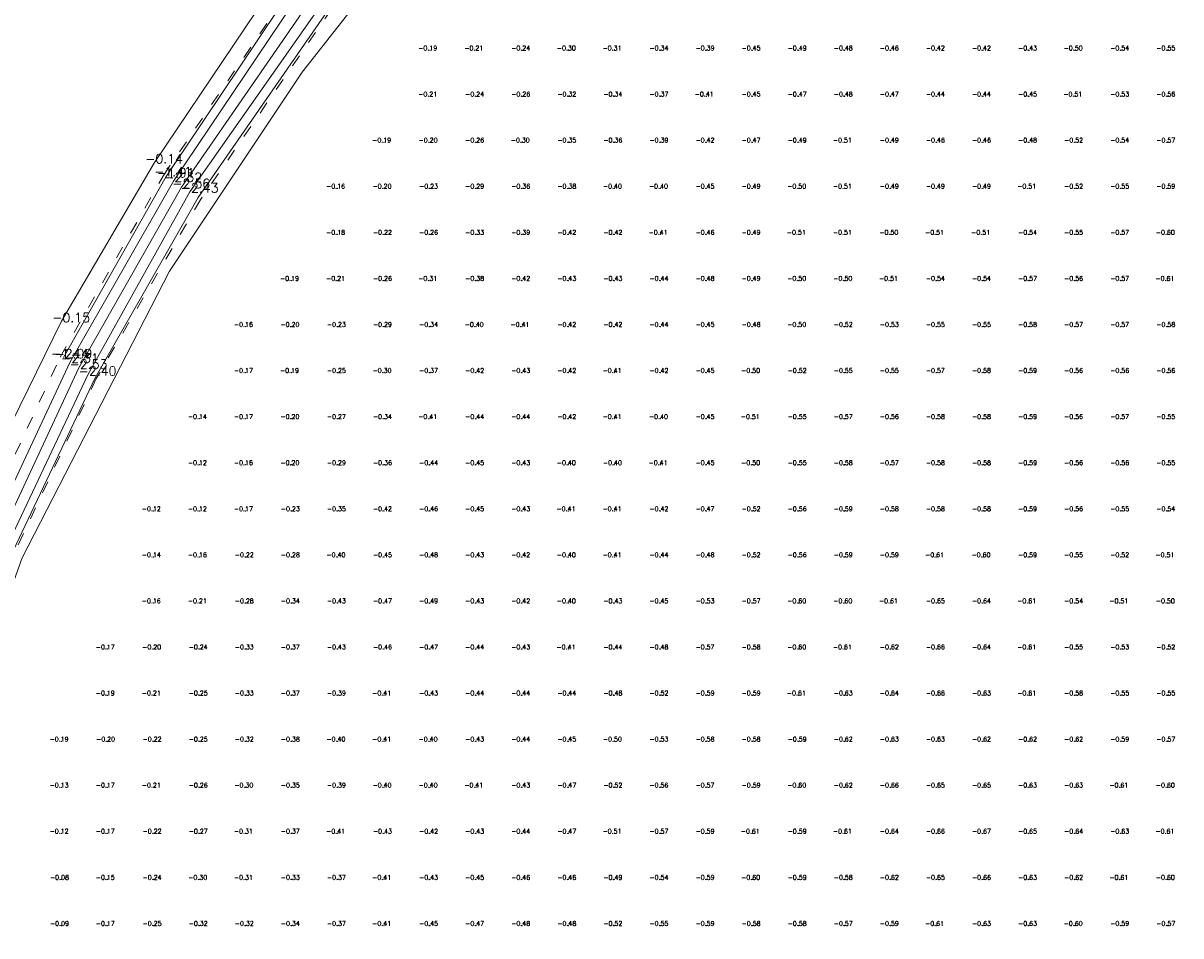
# Model space of a CAD drawing. Header units: metres. Extents: x 102665 to 103901, y 415762 to 419767.
# Tile 75 of 93: x 103315 to 103441, y 419072 to 419171. Entities that reach past the tile are written whole.
import ezdxf
from ezdxf.enums import TextEntityAlignment as Align

# ---------------------------------------------------------------- set-up
doc = ezdxf.new("R2010")
doc.units = ezdxf.units.M
doc.header["$MEASUREMENT"] = 0
doc.linetypes.add('DGN Style 5', pattern=[3.099898, 1.328528, -1.77137])
for name, color, linetype, lineweight in [('DTM-Bodemsloot', 162, 'Continuous', 0), ('DTM-Hoogtecijfer', 7, 'Continuous', 0), ('DTM-Meetpunt', 40, 'Continuous', 0), ('DTM_23-02-2012_luchtfoto drone', 40, 'Continuous', 0), ('DTM_27-12-2009_terrestrisch', 97, 'Continuous', 0), ('DTM_hoogtelijn', 251, 'DGN Style 5', 0), ('DTM_talud', 94, 'Continuous', 0)]:
    doc.layers.add(name, color=color, linetype=linetype, lineweight=lineweight)
doc.styles.get("Standard").update_dxf_attribs({"font": 'txt.shx'})

msp = doc.modelspace()

# ---------------------------------------------------------------- linework, layer by layer
at = {"layer": 'DTM-Bodemsloot'}
for points in [[(103306.19, 419099.85, -2.33), (103310.23, 419112.28, -2.45), (103320.35, 419133.92, -2.31), (103331.56, 419153.54, -2.32), (103345.84, 419174.82, -2.32), (103359.46, 419192.5, -2.39), (103376.88, 419212.78, -2.36), (103394.6, 419228.96, -2.43), (103414.5, 419244.47, -2.33), (103434.51, 419259.38, -2.26), (103455.91, 419273.66, -2.37), (103474.95, 419285.91, -2.29), (103498.05, 419299.34, -2.38), (103519.58, 419312.02, -2.25), (103535.17, 419321, -2.23), (103554.06, 419330.43, -2.36)], [(103307.05, 419099.54, -2.54), (103311.2, 419111.66, -2.43), (103321.29, 419133.28, -2.53), (103332.44, 419152.87, -2.56), (103346.89, 419173.86, -2.45), (103360.41, 419191.75, -2.5), (103377.32, 419212.03, -2.54), (103395.02, 419228.29, -2.52), (103415.07, 419243.83, -2.5), (103435.18, 419258.57, -2.39), (103456.41, 419272.79, -2.48), (103475.7, 419284.84, -2.45), (103498.3, 419298.49, -2.44), (103520.12, 419311.04, -2.37), (103535.68, 419319.68, -2.38), (103554.14, 419329.76, -2.43)], [(103307.91, 419099.19, -2.33), (103312.03, 419110.87, -2.38), (103322.27, 419132.53, -2.4), (103333.35, 419152.39, -2.43), (103347.83, 419173.05, -2.34), (103361.26, 419190.96, -2.38), (103377.9, 419211.22, -2.45), (103395.76, 419227.54, -2.45), (103415.4, 419242.85, -2.33), (103435.82, 419257.85, -2.41), (103456.8, 419271.66, -2.3), (103476.25, 419284, -2.42), (103498.89, 419297.4, -2.34), (103520.48, 419309.74, -2.34), (103536.22, 419318.38, -2.27), (103553.97, 419328.1, -2.41)], [(103319.65, 419134.4, -2.09), (103330.76, 419154.04, -1.91), (103344.93, 419175.17, -2.01), (103358.68, 419193.13, -2.1), (103376.31, 419213.46, -2.06), (103394.01, 419229.57, -2.05), (103414.08, 419245.24, -2.06), (103434.12, 419259.96, -2.02), (103455.44, 419274.42, -2)], [(103457.15, 419271.1, -2.02), (103436.27, 419257.19, -2.09), (103415.99, 419242.25, -1.95), (103396.41, 419227.12, -2.04), (103378.6, 419210.62, -2), (103362.04, 419190.33, -2.01), (103348.58, 419172.43, -2.04), (103334.25, 419151.77, -2.08), (103323.06, 419132.19, -2.09), (103312.82, 419110.58, -2.13), (103308.67, 419099.05, -2.05)]]:
    msp.add_polyline3d(points, dxfattribs=at)
at = {"layer": 'DTM-Meetpunt'}
for p in [(103359.4, 419167.75, -0.19), (103364.4, 419167.75, -0.21), (103369.4, 419167.75, -0.24), (103374.4, 419167.75, -0.3), (103379.4, 419167.75, -0.31), (103384.4, 419167.75, -0.34), (103389.4, 419167.75, -0.39), (103394.4, 419167.75, -0.45), (103399.4, 419167.75, -0.49), (103404.4, 419167.75, -0.48), (103409.4, 419167.75, -0.46), (103414.4, 419167.75, -0.42), (103419.4, 419167.75, -0.42), (103424.4, 419167.75, -0.43), (103429.4, 419167.75, -0.5), (103434.4, 419167.75, -0.54), (103439.4, 419167.75, -0.55), (103359.4, 419162.75, -0.21), (103364.4, 419162.75, -0.24), (103369.4, 419162.75, -0.26), (103374.4, 419162.75, -0.32), (103379.4, 419162.75, -0.34), (103384.4, 419162.75, -0.37), (103389.4, 419162.75, -0.41), (103394.4, 419162.75, -0.45), (103399.4, 419162.75, -0.47), (103404.4, 419162.75, -0.48), (103409.4, 419162.75, -0.47), (103414.4, 419162.75, -0.44), (103419.4, 419162.75, -0.44), (103424.4, 419162.75, -0.45), (103429.4, 419162.75, -0.51), (103434.4, 419162.75, -0.53), (103439.4, 419162.75, -0.56), (103354.4, 419157.75, -0.19), (103359.4, 419157.75, -0.2), (103364.4, 419157.75, -0.26), (103369.4, 419157.75, -0.3), (103374.4, 419157.75, -0.35), (103379.4, 419157.75, -0.36), (103384.4, 419157.75, -0.39), (103389.4, 419157.75, -0.42), (103394.4, 419157.75, -0.47), (103399.4, 419157.75, -0.49), (103404.4, 419157.75, -0.51), (103409.4, 419157.75, -0.49), (103414.4, 419157.75, -0.46), (103419.4, 419157.75, -0.46), (103424.4, 419157.75, -0.48), (103429.4, 419157.75, -0.52), (103434.4, 419157.75, -0.54), (103439.4, 419157.75, -0.57), (103349.4, 419152.75, -0.16), (103354.4, 419152.75, -0.2), (103359.4, 419152.75, -0.23), (103364.4, 419152.75, -0.29), (103369.4, 419152.75, -0.36), (103374.4, 419152.75, -0.38), (103379.4, 419152.75, -0.4), (103384.4, 419152.75, -0.4), (103389.4, 419152.75, -0.45), (103394.4, 419152.75, -0.49), (103399.4, 419152.75, -0.5), (103404.4, 419152.75, -0.51), (103409.4, 419152.75, -0.49), (103414.4, 419152.75, -0.49), (103419.4, 419152.75, -0.49), (103424.4, 419152.75, -0.51), (103429.4, 419152.75, -0.52), (103434.4, 419152.75, -0.55), (103439.4, 419152.75, -0.59), (103349.4, 419147.75, -0.18), (103354.4, 419147.75, -0.22), (103359.4, 419147.75, -0.26), (103364.4, 419147.75, -0.33), (103369.4, 419147.75, -0.39), (103374.4, 419147.75, -0.42), (103379.4, 419147.75, -0.42), (103384.4, 419147.75, -0.41), (103389.4, 419147.75, -0.46), (103394.4, 419147.75, -0.49), (103399.4, 419147.75, -0.51), (103404.4, 419147.75, -0.51), (103409.4, 419147.75, -0.5), (103414.4, 419147.75, -0.51), (103419.4, 419147.75, -0.51), (103424.4, 419147.75, -0.54), (103429.4, 419147.75, -0.55), (103434.4, 419147.75, -0.57), (103439.4, 419147.75, -0.6), (103344.4, 419142.75, -0.19), (103349.4, 419142.75, -0.21), (103354.4, 419142.75, -0.26), (103359.4, 419142.75, -0.31), (103364.4, 419142.75, -0.38), (103369.4, 419142.75, -0.42), (103374.4, 419142.75, -0.43), (103379.4, 419142.75, -0.43), (103384.4, 419142.75, -0.44), (103389.4, 419142.75, -0.48), (103394.4, 419142.75, -0.49), (103399.4, 419142.75, -0.5), (103404.4, 419142.75, -0.5), (103409.4, 419142.75, -0.51), (103414.4, 419142.75, -0.54), (103419.4, 419142.75, -0.54), (103424.4, 419142.75, -0.57), (103429.4, 419142.75, -0.56), (103434.4, 419142.75, -0.57), (103439.4, 419142.75, -0.61), (103339.4, 419137.75, -0.16), (103344.4, 419137.75, -0.2), (103349.4, 419137.75, -0.23), (103354.4, 419137.75, -0.29), (103359.4, 419137.75, -0.34), (103364.4, 419137.75, -0.4), (103369.4, 419137.75, -0.41), (103374.4, 419137.75, -0.42), (103379.4, 419137.75, -0.42), (103384.4, 419137.75, -0.44), (103389.4, 419137.75, -0.45), (103394.4, 419137.75, -0.48), (103399.4, 419137.75, -0.5), (103404.4, 419137.75, -0.52), (103409.4, 419137.75, -0.53), (103414.4, 419137.75, -0.55), (103419.4, 419137.75, -0.55), (103424.4, 419137.75, -0.58), (103429.4, 419137.75, -0.57), (103434.4, 419137.75, -0.57), (103439.4, 419137.75, -0.58), (103339.4, 419132.75, -0.17), (103344.4, 419132.75, -0.19), (103349.4, 419132.75, -0.25), (103354.4, 419132.75, -0.3), (103359.4, 419132.75, -0.37), (103364.4, 419132.75, -0.42), (103369.4, 419132.75, -0.43), (103374.4, 419132.75, -0.42), (103379.4, 419132.75, -0.41), (103384.4, 419132.75, -0.42), (103389.4, 419132.75, -0.45), (103394.4, 419132.75, -0.5), (103399.4, 419132.75, -0.52), (103404.4, 419132.75, -0.55), (103409.4, 419132.75, -0.55), (103414.4, 419132.75, -0.57), (103419.4, 419132.75, -0.58), (103424.4, 419132.75, -0.59), (103429.4, 419132.75, -0.56), (103434.4, 419132.75, -0.56), (103439.4, 419132.75, -0.56), (103334.4, 419127.75, -0.14), (103339.4, 419127.75, -0.17), (103344.4, 419127.75, -0.2), (103349.4, 419127.75, -0.27), (103354.4, 419127.75, -0.34), (103359.4, 419127.75, -0.41), (103364.4, 419127.75, -0.44), (103369.4, 419127.75, -0.44), (103374.4, 419127.75, -0.42), (103379.4, 419127.75, -0.41), (103384.4, 419127.75, -0.4), (103389.4, 419127.75, -0.45), (103394.4, 419127.75, -0.51), (103399.4, 419127.75, -0.55), (103404.4, 419127.75, -0.57), (103409.4, 419127.75, -0.56), (103414.4, 419127.75, -0.58), (103419.4, 419127.75, -0.58), (103424.4, 419127.75, -0.59), (103429.4, 419127.75, -0.56), (103434.4, 419127.75, -0.57), (103439.4, 419127.75, -0.55), (103334.4, 419122.75, -0.12), (103339.4, 419122.75, -0.16), (103344.4, 419122.75, -0.2), (103349.4, 419122.75, -0.29), (103354.4, 419122.75, -0.36), (103359.4, 419122.75, -0.44), (103364.4, 419122.75, -0.45), (103369.4, 419122.75, -0.43), (103374.4, 419122.75, -0.4), (103379.4, 419122.75, -0.4), (103384.4, 419122.75, -0.41), (103389.4, 419122.75, -0.45), (103394.4, 419122.75, -0.5), (103399.4, 419122.75, -0.55), (103404.4, 419122.75, -0.58), (103409.4, 419122.75, -0.57), (103414.4, 419122.75, -0.58), (103419.4, 419122.75, -0.58), (103424.4, 419122.75, -0.59), (103429.4, 419122.75, -0.56), (103434.4, 419122.75, -0.56), (103439.4, 419122.75, -0.55), (103329.4, 419117.75, -0.12), (103334.4, 419117.75, -0.12), (103339.4, 419117.75, -0.17), (103344.4, 419117.75, -0.23), (103349.4, 419117.75, -0.35), (103354.4, 419117.75, -0.42), (103359.4, 419117.75, -0.46), (103364.4, 419117.75, -0.45), (103369.4, 419117.75, -0.43), (103374.4, 419117.75, -0.41), (103379.4, 419117.75, -0.41), (103384.4, 419117.75, -0.42), (103389.4, 419117.75, -0.47), (103394.4, 419117.75, -0.52), (103399.4, 419117.75, -0.56), (103404.4, 419117.75, -0.59), (103409.4, 419117.75, -0.58), (103414.4, 419117.75, -0.58), (103419.4, 419117.75, -0.58), (103424.4, 419117.75, -0.59), (103429.4, 419117.75, -0.56), (103434.4, 419117.75, -0.55), (103439.4, 419117.75, -0.54), (103329.4, 419112.75, -0.14), (103334.4, 419112.75, -0.16), (103339.4, 419112.75, -0.22), (103344.4, 419112.75, -0.28), (103349.4, 419112.75, -0.4), (103354.4, 419112.75, -0.45), (103359.4, 419112.75, -0.48), (103364.4, 419112.75, -0.43), (103369.4, 419112.75, -0.42), (103374.4, 419112.75, -0.4), (103379.4, 419112.75, -0.41), (103384.4, 419112.75, -0.44), (103389.4, 419112.75, -0.48), (103394.4, 419112.75, -0.52), (103399.4, 419112.75, -0.56), (103404.4, 419112.75, -0.59), (103409.4, 419112.75, -0.59), (103414.4, 419112.75, -0.61), (103419.4, 419112.75, -0.6), (103424.4, 419112.75, -0.59), (103429.4, 419112.75, -0.55), (103434.4, 419112.75, -0.52), (103439.4, 419112.75, -0.51), (103329.4, 419107.75, -0.16), (103334.4, 419107.75, -0.21), (103339.4, 419107.75, -0.28), (103344.4, 419107.75, -0.34), (103349.4, 419107.75, -0.43), (103354.4, 419107.75, -0.47), (103359.4, 419107.75, -0.49), (103364.4, 419107.75, -0.43), (103369.4, 419107.75, -0.42), (103374.4, 419107.75, -0.4), (103379.4, 419107.75, -0.43), (103384.4, 419107.75, -0.45), (103389.4, 419107.75, -0.53), (103394.4, 419107.75, -0.57), (103399.4, 419107.75, -0.6), (103404.4, 419107.75, -0.6), (103409.4, 419107.75, -0.61), (103414.4, 419107.75, -0.65), (103419.4, 419107.75, -0.64), (103424.4, 419107.75, -0.61), (103429.4, 419107.75, -0.54), (103434.4, 419107.75, -0.51), (103439.4, 419107.75, -0.5), (103324.4, 419102.75, -0.17), (103329.4, 419102.75, -0.2), (103334.4, 419102.75, -0.24), (103339.4, 419102.75, -0.33), (103344.4, 419102.75, -0.37), (103349.4, 419102.75, -0.43), (103354.4, 419102.75, -0.46), (103359.4, 419102.75, -0.47), (103364.4, 419102.75, -0.44), (103369.4, 419102.75, -0.43), (103374.4, 419102.75, -0.41), (103379.4, 419102.75, -0.44), (103384.4, 419102.75, -0.48), (103389.4, 419102.75, -0.57), (103394.4, 419102.75, -0.58), (103399.4, 419102.75, -0.6), (103404.4, 419102.75, -0.61), (103409.4, 419102.75, -0.62), (103414.4, 419102.75, -0.66), (103419.4, 419102.75, -0.64), (103424.4, 419102.75, -0.61), (103429.4, 419102.75, -0.55), (103434.4, 419102.75, -0.53), (103439.4, 419102.75, -0.52), (103324.4, 419097.75, -0.19), (103329.4, 419097.75, -0.21), (103334.4, 419097.75, -0.25), (103339.4, 419097.75, -0.33), (103344.4, 419097.75, -0.37), (103349.4, 419097.75, -0.39), (103354.4, 419097.75, -0.41), (103359.4, 419097.75, -0.43), (103364.4, 419097.75, -0.44), (103369.4, 419097.75, -0.44), (103374.4, 419097.75, -0.44), (103379.4, 419097.75, -0.48), (103384.4, 419097.75, -0.52), (103389.4, 419097.75, -0.59), (103394.4, 419097.75, -0.59), (103399.4, 419097.75, -0.61), (103404.4, 419097.75, -0.63), (103409.4, 419097.75, -0.64), (103414.4, 419097.75, -0.66), (103419.4, 419097.75, -0.63), (103424.4, 419097.75, -0.61), (103429.4, 419097.75, -0.58), (103434.4, 419097.75, -0.55), (103439.4, 419097.75, -0.55), (103319.4, 419092.75, -0.19), (103324.4, 419092.75, -0.2), (103329.4, 419092.75, -0.22), (103334.4, 419092.75, -0.25), (103339.4, 419092.75, -0.32), (103344.4, 419092.75, -0.38), (103349.4, 419092.75, -0.4), (103354.4, 419092.75, -0.41), (103359.4, 419092.75, -0.4), (103364.4, 419092.75, -0.43), (103369.4, 419092.75, -0.44), (103374.4, 419092.75, -0.45), (103379.4, 419092.75, -0.5), (103384.4, 419092.75, -0.53), (103389.4, 419092.75, -0.58), (103394.4, 419092.75, -0.58), (103399.4, 419092.75, -0.59), (103404.4, 419092.75, -0.62), (103409.4, 419092.75, -0.63), (103414.4, 419092.75, -0.63), (103419.4, 419092.75, -0.62), (103424.4, 419092.75, -0.62), (103429.4, 419092.75, -0.62), (103434.4, 419092.75, -0.59), (103439.4, 419092.75, -0.57), (103319.4, 419087.75, -0.13), (103324.4, 419087.75, -0.17), (103329.4, 419087.75, -0.21), (103334.4, 419087.75, -0.26), (103339.4, 419087.75, -0.3), (103344.4, 419087.75, -0.35), (103349.4, 419087.75, -0.39), (103354.4, 419087.75, -0.4), (103359.4, 419087.75, -0.4), (103364.4, 419087.75, -0.41), (103369.4, 419087.75, -0.43), (103374.4, 419087.75, -0.47), (103379.4, 419087.75, -0.52), (103384.4, 419087.75, -0.56), (103389.4, 419087.75, -0.57), (103394.4, 419087.75, -0.59), (103399.4, 419087.75, -0.6), (103404.4, 419087.75, -0.62), (103409.4, 419087.75, -0.66), (103414.4, 419087.75, -0.65), (103419.4, 419087.75, -0.65), (103424.4, 419087.75, -0.63), (103429.4, 419087.75, -0.63), (103434.4, 419087.75, -0.61), (103439.4, 419087.75, -0.6), (103319.4, 419082.75, -0.12), (103324.4, 419082.75, -0.17), (103329.4, 419082.75, -0.22), (103334.4, 419082.75, -0.27), (103339.4, 419082.75, -0.31), (103344.4, 419082.75, -0.37), (103349.4, 419082.75, -0.41), (103354.4, 419082.75, -0.43), (103359.4, 419082.75, -0.42), (103364.4, 419082.75, -0.43), (103369.4, 419082.75, -0.44), (103374.4, 419082.75, -0.47), (103379.4, 419082.75, -0.51), (103384.4, 419082.75, -0.57), (103389.4, 419082.75, -0.59), (103394.4, 419082.75, -0.61), (103399.4, 419082.75, -0.59), (103404.4, 419082.75, -0.61), (103409.4, 419082.75, -0.64), (103414.4, 419082.75, -0.66), (103419.4, 419082.75, -0.67), (103424.4, 419082.75, -0.65), (103429.4, 419082.75, -0.64), (103434.4, 419082.75, -0.63), (103439.4, 419082.75, -0.61), (103319.4, 419077.75, -0.08), (103324.4, 419077.75, -0.15), (103329.4, 419077.75, -0.24), (103334.4, 419077.75, -0.3), (103339.4, 419077.75, -0.31), (103344.4, 419077.75, -0.33), (103349.4, 419077.75, -0.37), (103354.4, 419077.75, -0.41), (103359.4, 419077.75, -0.43), (103364.4, 419077.75, -0.45), (103369.4, 419077.75, -0.46), (103374.4, 419077.75, -0.46), (103379.4, 419077.75, -0.49), (103384.4, 419077.75, -0.54), (103389.4, 419077.75, -0.59), (103394.4, 419077.75, -0.6), (103399.4, 419077.75, -0.59), (103404.4, 419077.75, -0.58), (103409.4, 419077.75, -0.62), (103414.4, 419077.75, -0.65), (103419.4, 419077.75, -0.66), (103424.4, 419077.75, -0.63), (103429.4, 419077.75, -0.62), (103434.4, 419077.75, -0.61), (103439.4, 419077.75, -0.6), (103319.4, 419072.75, -0.09), (103324.4, 419072.75, -0.17), (103329.4, 419072.75, -0.25), (103334.4, 419072.75, -0.32), (103339.4, 419072.75, -0.32), (103344.4, 419072.75, -0.34), (103349.4, 419072.75, -0.37), (103354.4, 419072.75, -0.41), (103359.4, 419072.75, -0.45), (103364.4, 419072.75, -0.47), (103369.4, 419072.75, -0.48), (103374.4, 419072.75, -0.48), (103379.4, 419072.75, -0.52), (103384.4, 419072.75, -0.55), (103389.4, 419072.75, -0.59), (103394.4, 419072.75, -0.58), (103399.4, 419072.75, -0.58), (103404.4, 419072.75, -0.57), (103409.4, 419072.75, -0.59), (103414.4, 419072.75, -0.61), (103419.4, 419072.75, -0.63), (103424.4, 419072.75, -0.63), (103429.4, 419072.75, -0.6), (103434.4, 419072.75, -0.59), (103439.4, 419072.75, -0.57)]:
    msp.add_point(p, dxfattribs=at)
at = {"layer": 'DTM_23-02-2012_luchtfoto drone', "elevation": -0.52, "flags": 128}
msp.add_lwpolyline([(103446.49, 418954.72), (103515.88, 419203), (103542.92, 419299.77), (103545.85, 419310.27), (103501.43, 419295.17), (103467.9, 419275.45), (103437.2, 419255.58), (103411.23, 419237.42), (103392.36, 419219.83), (103377.3, 419205.79), (103361.42, 419185.57), (103345.54, 419165.35), (103331.15, 419143.76), (103315.14, 419112.67), (103309.61, 419097.27), (103304.09, 419097.78), (103234.99, 419376.2), (103224.93, 419374.06)], dxfattribs=at)
at = {"layer": 'DTM_27-12-2009_terrestrisch'}
msp.add_polyline3d([(103407.38, 419428.34, 0), (103345.46, 419403.02, 0), (103335.46, 419400.98, 0), (103330.03, 419407.87, 0), (103297.83, 419395.92, 0), (103248.19, 419377.5, 0), (103234.99, 419376.2, 0), (103304.09, 419097.78, 0), (103309.61, 419097.27, 0), (103315.14, 419112.67, 0), (103331.15, 419143.76, 0), (103345.54, 419165.35, 0), (103361.42, 419185.57, 0), (103377.3, 419205.79, 0), (103392.36, 419219.83, 0), (103411.23, 419237.42, 0), (103437.2, 419255.58, 0), (103467.9, 419275.45, 0), (103501.43, 419295.17, 0), (103545.85, 419310.27, 0), (103542.92, 419299.77, 0), (103515.88, 419203, 0), (103446.49, 418954.72, 0)], dxfattribs=at)
at = {"layer": 'DTM_hoogtelijn'}
for points in [[(103239.99, 419376.7, -1.65), (103241.27, 419370.59, -1.55), (103247.68, 419345.27, -1.58), (103254.48, 419320.63, -1.43), (103260.73, 419295.33, -1.61), (103271.72, 419246.52, -1.53), (103278.07, 419220.92, -1.5), (103284.78, 419195.44, -1.54), (103291.21, 419170, -1.67), (103297.71, 419144.79, -1.51), (103305.34, 419115.16, -1.58), (103306.88, 419113.26, -1.59), (103309.18, 419112.66, -1.73), (103319.27, 419134.42, -1.44), (103330.47, 419154.16, -1.41), (103345.08, 419175.61, -1.4), (103358.3, 419193.23, -1.61), (103376.09, 419213.73, -1.53), (103393.82, 419229.77, -1.61), (103413.86, 419245.52, -1.47), (103433.94, 419260.11, -1.59), (103455.16, 419274.66, -1.54)], [(103457.31, 419270.93, -1.43), (103436.34, 419256.71, -1.43), (103416.06, 419242.12, -1.38), (103396.55, 419226.81, -1.57), (103378.95, 419210.41, -1.47), (103362.15, 419190.29, -1.45), (103348.74, 419172.24, -1.35), (103334.53, 419151.57, -1.44), (103323.19, 419132.12, -1.51), (103313, 419110.42, -1.55), (103308.91, 419098.86, -1.39)]]:
    msp.add_polyline3d(points, dxfattribs=at)
at = {"layer": 'DTM_talud'}
msp.add_polyline3d([(103258.07, 419310.71, -0.62), (103263.84, 419287.38, -0.68), (103269.36, 419262.1, -0.7), (103275.09, 419239.86, -0.67), (103281.45, 419214.48, -0.63), (103287.16, 419190.91, -0.71), (103292.71, 419169.64, -0.72), (103299.19, 419145.67, -0.49), (103305.35, 419122.07, -0.35), (103306.37, 419116.41, -0.59), (103307.07, 419114.49, -0.67), (103308.49, 419114.74, -0.8), (103310.35, 419119.91, -0.28), (103319.4, 419138.33, -0.15), (103329.49, 419155.56, -0.14), (103341.79, 419173.87, -0.21), (103343.85, 419177.18, -0.29), (103361.54, 419200.26, -0.31), (103375.18, 419214.48, -0.36), (103394.15, 419232.26, -0.47), (103414.91, 419248.33, -0.43), (103433.09, 419261.55, -0.45), (103454.96, 419276.17, -0.41)], dxfattribs=at)

# ---------------------------------------------------------------- texts
at = {"layer": 'DTM-Hoogtecijfer'}
for s, p in [('-0.19', (103359.16, 419167.73, 0.12)), ('-0.21', (103364.16, 419167.73, 0.12)), ('-0.24', (103369.25, 419167.73, 0.12)), ('-0.30', (103374.2, 419167.73, 0.12)), ('-0.31', (103379.16, 419167.73, 0.12)), ('-0.34', (103384.25, 419167.73, 0.12)), ('-0.39', (103389.25, 419167.73, 0.12)), ('-0.45', (103394.25, 419167.73, 0.12)), ('-0.49', (103399.25, 419167.73, 0.12)), ('-0.48', (103404.25, 419167.73, 0.12)), ('-0.46', (103409.25, 419167.73, 0.12)), ('-0.42', (103414.25, 419167.73, 0.12)), ('-0.42', (103419.25, 419167.73, 0.12)), ('-0.43', (103424.25, 419167.73, 0.12)), ('-0.50', (103429.2, 419167.73, 0.12)), ('-0.54', (103434.25, 419167.73, 0.12)), ('-0.55', (103439.25, 419167.73, 0.12)), ('-0.21', (103359.16, 419162.73, 0.12)), ('-0.24', (103364.25, 419162.73, 0.12)), ('-0.26', (103369.25, 419162.73, 0.12)), ('-0.32', (103374.25, 419162.73, 0.12)), ('-0.34', (103379.25, 419162.73, 0.12)), ('-0.37', (103384.25, 419162.73, 0.12)), ('-0.41', (103389.16, 419162.73, 0.12)), ('-0.45', (103394.25, 419162.73, 0.12)), ('-0.47', (103399.25, 419162.73, 0.12)), ('-0.48', (103404.25, 419162.73, 0.12)), ('-0.47', (103409.25, 419162.73, 0.12)), ('-0.44', (103414.25, 419162.73, 0.12)), ('-0.44', (103419.25, 419162.73, 0.12)), ('-0.45', (103424.25, 419162.73, 0.12)), ('-0.51', (103429.16, 419162.73, 0.12)), ('-0.53', (103434.25, 419162.73, 0.12)), ('-0.56', (103439.25, 419162.73, 0.12)), ('-0.19', (103354.16, 419157.73, 0.12)), ('-0.20', (103359.2, 419157.73, 0.12)), ('-0.26', (103364.25, 419157.73, 0.12)), ('-0.30', (103369.2, 419157.73, 0.12)), ('-0.35', (103374.25, 419157.73, 0.12)), ('-0.36', (103379.25, 419157.73, 0.12)), ('-0.39', (103384.25, 419157.73, 0.12)), ('-0.42', (103389.25, 419157.73, 0.12)), ('-0.47', (103394.25, 419157.73, 0.12)), ('-0.49', (103399.25, 419157.73, 0.12)), ('-0.51', (103404.16, 419157.73, 0.12)), ('-0.49', (103409.25, 419157.73, 0.12)), ('-0.46', (103414.25, 419157.73, 0.12)), ('-0.46', (103419.25, 419157.73, 0.12)), ('-0.48', (103424.25, 419157.73, 0.12)), ('-0.52', (103429.25, 419157.73, 0.12)), ('-0.54', (103434.25, 419157.73, 0.12)), ('-0.57', (103439.25, 419157.73, 0.12)), ('-0.16', (103349.16, 419152.73, 0.12)), ('-0.20', (103354.2, 419152.73, 0.12)), ('-0.23', (103359.25, 419152.73, 0.12)), ('-0.29', (103364.25, 419152.73, 0.12)), ('-0.36', (103369.25, 419152.73, 0.12)), ('-0.38', (103374.25, 419152.73, 0.12)), ('-0.40', (103379.2, 419152.73, 0.12)), ('-0.40', (103384.2, 419152.73, 0.12)), ('-0.45', (103389.25, 419152.73, 0.12)), ('-0.49', (103394.25, 419152.73, 0.12)), ('-0.50', (103399.2, 419152.73, 0.12)), ('-0.51', (103404.16, 419152.73, 0.12)), ('-0.49', (103409.25, 419152.73, 0.12)), ('-0.49', (103414.25, 419152.73, 0.12)), ('-0.49', (103419.25, 419152.73, 0.12)), ('-0.51', (103424.16, 419152.73, 0.12)), ('-0.52', (103429.25, 419152.73, 0.12)), ('-0.55', (103434.25, 419152.73, 0.12)), ('-0.59', (103439.25, 419152.73, 0.12)), ('-0.18', (103349.16, 419147.73, 0.12)), ('-0.22', (103354.25, 419147.73, 0.12)), ('-0.26', (103359.25, 419147.73, 0.12)), ('-0.33', (103364.25, 419147.73, 0.12)), ('-0.39', (103369.25, 419147.73, 0.12)), ('-0.42', (103374.25, 419147.73, 0.12)), ('-0.42', (103379.25, 419147.73, 0.12)), ('-0.41', (103384.16, 419147.73, 0.12)), ('-0.46', (103389.25, 419147.73, 0.12)), ('-0.49', (103394.25, 419147.73, 0.12)), ('-0.51', (103399.16, 419147.73, 0.12)), ('-0.51', (103404.16, 419147.73, 0.12)), ('-0.50', (103409.2, 419147.73, 0.12)), ('-0.51', (103414.16, 419147.73, 0.12)), ('-0.51', (103419.16, 419147.73, 0.12)), ('-0.54', (103424.25, 419147.73, 0.12)), ('-0.55', (103429.25, 419147.73, 0.12)), ('-0.57', (103434.25, 419147.73, 0.12)), ('-0.60', (103439.2, 419147.73, 0.12)), ('-0.19', (103344.16, 419142.73, 0.12)), ('-0.21', (103349.16, 419142.73, 0.12)), ('-0.26', (103354.25, 419142.73, 0.12)), ('-0.31', (103359.16, 419142.73, 0.12)), ('-0.38', (103364.25, 419142.73, 0.12)), ('-0.42', (103369.25, 419142.73, 0.12)), ('-0.43', (103374.25, 419142.73, 0.12)), ('-0.43', (103379.25, 419142.73, 0.12)), ('-0.44', (103384.25, 419142.73, 0.12)), ('-0.48', (103389.25, 419142.73, 0.12)), ('-0.49', (103394.25, 419142.73, 0.12)), ('-0.50', (103399.2, 419142.73, 0.12)), ('-0.50', (103404.2, 419142.73, 0.12)), ('-0.51', (103409.16, 419142.73, 0.12)), ('-0.54', (103414.25, 419142.73, 0.12)), ('-0.54', (103419.25, 419142.73, 0.12)), ('-0.57', (103424.25, 419142.73, 0.12)), ('-0.56', (103429.25, 419142.73, 0.12)), ('-0.57', (103434.25, 419142.73, 0.12)), ('-0.61', (103439.16, 419142.73, 0.12)), ('-0.16', (103339.16, 419137.73, 0.12)), ('-0.20', (103344.2, 419137.73, 0.12)), ('-0.23', (103349.25, 419137.73, 0.12)), ('-0.29', (103354.25, 419137.73, 0.12)), ('-0.34', (103359.25, 419137.73, 0.12)), ('-0.40', (103364.2, 419137.73, 0.12)), ('-0.41', (103369.16, 419137.73, 0.12)), ('-0.42', (103374.25, 419137.73, 0.12)), ('-0.42', (103379.25, 419137.73, 0.12)), ('-0.44', (103384.25, 419137.73, 0.12)), ('-0.45', (103389.25, 419137.73, 0.12)), ('-0.48', (103394.25, 419137.73, 0.12)), ('-0.50', (103399.2, 419137.73, 0.12)), ('-0.52', (103404.25, 419137.73, 0.12)), ('-0.53', (103409.25, 419137.73, 0.12)), ('-0.55', (103414.25, 419137.73, 0.12)), ('-0.55', (103419.25, 419137.73, 0.12)), ('-0.58', (103424.25, 419137.73, 0.12)), ('-0.57', (103429.25, 419137.73, 0.12)), ('-0.57', (103434.25, 419137.73, 0.12)), ('-0.58', (103439.25, 419137.73, 0.12)), ('-0.17', (103339.16, 419132.73, 0.12)), ('-0.19', (103344.16, 419132.73, 0.12)), ('-0.25', (103349.25, 419132.73, 0.12)), ('-0.30', (103354.2, 419132.73, 0.12)), ('-0.37', (103359.25, 419132.73, 0.12)), ('-0.42', (103364.25, 419132.73, 0.12)), ('-0.43', (103369.25, 419132.73, 0.12)), ('-0.42', (103374.25, 419132.73, 0.12)), ('-0.41', (103379.16, 419132.73, 0.12)), ('-0.42', (103384.25, 419132.73, 0.12)), ('-0.45', (103389.25, 419132.73, 0.12)), ('-0.50', (103394.2, 419132.73, 0.12)), ('-0.52', (103399.25, 419132.73, 0.12)), ('-0.55', (103404.25, 419132.73, 0.12)), ('-0.55', (103409.25, 419132.73, 0.12)), ('-0.57', (103414.25, 419132.73, 0.12)), ('-0.58', (103419.25, 419132.73, 0.12)), ('-0.59', (103424.25, 419132.73, 0.12)), ('-0.56', (103429.25, 419132.73, 0.12)), ('-0.56', (103434.25, 419132.73, 0.12)), ('-0.56', (103439.25, 419132.73, 0.12)), ('-0.14', (103334.16, 419127.73, 0.12)), ('-0.17', (103339.16, 419127.73, 0.12)), ('-0.20', (103344.2, 419127.73, 0.12)), ('-0.27', (103349.25, 419127.73, 0.12)), ('-0.34', (103354.25, 419127.73, 0.12)), ('-0.41', (103359.16, 419127.73, 0.12)), ('-0.44', (103364.25, 419127.73, 0.12)), ('-0.44', (103369.25, 419127.73, 0.12)), ('-0.42', (103374.25, 419127.73, 0.12)), ('-0.41', (103379.16, 419127.73, 0.12)), ('-0.40', (103384.2, 419127.73, 0.12)), ('-0.45', (103389.25, 419127.73, 0.12)), ('-0.51', (103394.16, 419127.73, 0.12)), ('-0.55', (103399.25, 419127.73, 0.12)), ('-0.57', (103404.25, 419127.73, 0.12)), ('-0.56', (103409.25, 419127.73, 0.12)), ('-0.58', (103414.25, 419127.73, 0.12)), ('-0.58', (103419.25, 419127.73, 0.12)), ('-0.59', (103424.25, 419127.73, 0.12)), ('-0.56', (103429.25, 419127.73, 0.12)), ('-0.57', (103434.25, 419127.73, 0.12)), ('-0.55', (103439.25, 419127.73, 0.12)), ('-0.12', (103334.16, 419122.73, 0.12)), ('-0.16', (103339.16, 419122.73, 0.12)), ('-0.20', (103344.2, 419122.73, 0.12)), ('-0.29', (103349.25, 419122.73, 0.12)), ('-0.36', (103354.25, 419122.73, 0.12)), ('-0.44', (103359.25, 419122.73, 0.12)), ('-0.45', (103364.25, 419122.73, 0.12)), ('-0.43', (103369.25, 419122.73, 0.12)), ('-0.40', (103374.2, 419122.73, 0.12)), ('-0.40', (103379.2, 419122.73, 0.12)), ('-0.41', (103384.16, 419122.73, 0.12)), ('-0.45', (103389.25, 419122.73, 0.12)), ('-0.50', (103394.2, 419122.73, 0.12)), ('-0.55', (103399.25, 419122.73, 0.12)), ('-0.58', (103404.25, 419122.73, 0.12)), ('-0.57', (103409.25, 419122.73, 0.12)), ('-0.58', (103414.25, 419122.73, 0.12)), ('-0.58', (103419.25, 419122.73, 0.12)), ('-0.59', (103424.25, 419122.73, 0.12)), ('-0.56', (103429.25, 419122.73, 0.12)), ('-0.56', (103434.25, 419122.73, 0.12)), ('-0.55', (103439.25, 419122.73, 0.12)), ('-0.12', (103329.16, 419117.73, 0.12)), ('-0.12', (103334.16, 419117.73, 0.12)), ('-0.17', (103339.16, 419117.73, 0.12)), ('-0.23', (103344.25, 419117.73, 0.12)), ('-0.35', (103349.25, 419117.73, 0.12)), ('-0.42', (103354.25, 419117.73, 0.12)), ('-0.46', (103359.25, 419117.73, 0.12)), ('-0.45', (103364.25, 419117.73, 0.12)), ('-0.43', (103369.25, 419117.73, 0.12)), ('-0.41', (103374.16, 419117.73, 0.12)), ('-0.41', (103379.16, 419117.73, 0.12)), ('-0.42', (103384.25, 419117.73, 0.12)), ('-0.47', (103389.25, 419117.73, 0.12)), ('-0.52', (103394.25, 419117.73, 0.12)), ('-0.56', (103399.25, 419117.73, 0.12)), ('-0.59', (103404.25, 419117.73, 0.12)), ('-0.58', (103409.25, 419117.73, 0.12)), ('-0.58', (103414.25, 419117.73, 0.12)), ('-0.58', (103419.25, 419117.73, 0.12)), ('-0.59', (103424.25, 419117.73, 0.12)), ('-0.56', (103429.25, 419117.73, 0.12)), ('-0.55', (103434.25, 419117.73, 0.12)), ('-0.54', (103439.25, 419117.73, 0.12)), ('-0.14', (103329.16, 419112.73, 0.12)), ('-0.16', (103334.16, 419112.73, 0.12)), ('-0.22', (103339.25, 419112.73, 0.12)), ('-0.28', (103344.25, 419112.73, 0.12)), ('-0.40', (103349.2, 419112.73, 0.12)), ('-0.45', (103354.25, 419112.73, 0.12)), ('-0.48', (103359.25, 419112.73, 0.12)), ('-0.43', (103364.25, 419112.73, 0.12)), ('-0.42', (103369.25, 419112.73, 0.12)), ('-0.40', (103374.2, 419112.73, 0.12)), ('-0.41', (103379.16, 419112.73, 0.12)), ('-0.44', (103384.25, 419112.73, 0.12)), ('-0.48', (103389.25, 419112.73, 0.12)), ('-0.52', (103394.25, 419112.73, 0.12)), ('-0.56', (103399.25, 419112.73, 0.12)), ('-0.59', (103404.25, 419112.73, 0.12)), ('-0.59', (103409.25, 419112.73, 0.12)), ('-0.61', (103414.16, 419112.73, 0.12)), ('-0.60', (103419.2, 419112.73, 0.12)), ('-0.59', (103424.25, 419112.73, 0.12)), ('-0.55', (103429.25, 419112.73, 0.12)), ('-0.52', (103434.25, 419112.73, 0.12)), ('-0.51', (103439.16, 419112.73, 0.12)), ('-0.16', (103329.16, 419107.73, 0.12)), ('-0.21', (103334.16, 419107.73, 0.12)), ('-0.28', (103339.25, 419107.73, 0.12)), ('-0.34', (103344.25, 419107.73, 0.12)), ('-0.43', (103349.25, 419107.73, 0.12)), ('-0.47', (103354.25, 419107.73, 0.12)), ('-0.49', (103359.25, 419107.73, 0.12)), ('-0.43', (103364.25, 419107.73, 0.12)), ('-0.42', (103369.25, 419107.73, 0.12)), ('-0.40', (103374.2, 419107.73, 0.12)), ('-0.43', (103379.25, 419107.73, 0.12)), ('-0.45', (103384.25, 419107.73, 0.12)), ('-0.53', (103389.25, 419107.73, 0.12)), ('-0.57', (103394.25, 419107.73, 0.12)), ('-0.60', (103399.2, 419107.73, 0.12)), ('-0.60', (103404.2, 419107.73, 0.12)), ('-0.61', (103409.16, 419107.73, 0.12)), ('-0.65', (103414.25, 419107.73, 0.12)), ('-0.64', (103419.25, 419107.73, 0.12)), ('-0.61', (103424.16, 419107.73, 0.12)), ('-0.54', (103429.25, 419107.73, 0.12)), ('-0.51', (103434.16, 419107.73, 0.12)), ('-0.50', (103439.2, 419107.73, 0.12)), ('-0.17', (103324.16, 419102.73, 0.12)), ('-0.20', (103329.2, 419102.73, 0.12)), ('-0.24', (103334.25, 419102.73, 0.12)), ('-0.33', (103339.25, 419102.73, 0.12)), ('-0.37', (103344.25, 419102.73, 0.12)), ('-0.43', (103349.25, 419102.73, 0.12)), ('-0.46', (103354.25, 419102.73, 0.12)), ('-0.47', (103359.25, 419102.73, 0.12)), ('-0.44', (103364.25, 419102.73, 0.12)), ('-0.43', (103369.25, 419102.73, 0.12)), ('-0.41', (103374.16, 419102.73, 0.12)), ('-0.44', (103379.25, 419102.73, 0.12)), ('-0.48', (103384.25, 419102.73, 0.12)), ('-0.57', (103389.25, 419102.73, 0.12)), ('-0.58', (103394.25, 419102.73, 0.12)), ('-0.60', (103399.2, 419102.73, 0.12)), ('-0.61', (103404.16, 419102.73, 0.12)), ('-0.62', (103409.25, 419102.73, 0.12)), ('-0.66', (103414.25, 419102.73, 0.12)), ('-0.64', (103419.25, 419102.73, 0.12)), ('-0.61', (103424.16, 419102.73, 0.12)), ('-0.55', (103429.25, 419102.73, 0.12)), ('-0.53', (103434.25, 419102.73, 0.12)), ('-0.52', (103439.25, 419102.73, 0.12)), ('-0.19', (103324.16, 419097.73, 0.12)), ('-0.21', (103329.16, 419097.73, 0.12)), ('-0.25', (103334.25, 419097.73, 0.12)), ('-0.33', (103339.25, 419097.73, 0.12)), ('-0.37', (103344.25, 419097.73, 0.12)), ('-0.39', (103349.25, 419097.73, 0.12)), ('-0.41', (103354.16, 419097.73, 0.12)), ('-0.43', (103359.25, 419097.73, 0.12)), ('-0.44', (103364.25, 419097.73, 0.12)), ('-0.44', (103369.25, 419097.73, 0.12)), ('-0.44', (103374.25, 419097.73, 0.12)), ('-0.48', (103379.25, 419097.73, 0.12)), ('-0.52', (103384.25, 419097.73, 0.12)), ('-0.59', (103389.25, 419097.73, 0.12)), ('-0.59', (103394.25, 419097.73, 0.12)), ('-0.61', (103399.16, 419097.73, 0.12)), ('-0.63', (103404.25, 419097.73, 0.12)), ('-0.64', (103409.25, 419097.73, 0.12)), ('-0.66', (103414.25, 419097.73, 0.12)), ('-0.63', (103419.25, 419097.73, 0.12)), ('-0.61', (103424.16, 419097.73, 0.12)), ('-0.58', (103429.25, 419097.73, 0.12)), ('-0.55', (103434.25, 419097.73, 0.12)), ('-0.55', (103439.25, 419097.73, 0.12)), ('-0.19', (103319.16, 419092.73, 0.12)), ('-0.20', (103324.2, 419092.73, 0.12)), ('-0.22', (103329.25, 419092.73, 0.12)), ('-0.25', (103334.25, 419092.73, 0.12)), ('-0.32', (103339.25, 419092.73, 0.12)), ('-0.38', (103344.25, 419092.73, 0.12)), ('-0.40', (103349.2, 419092.73, 0.12)), ('-0.41', (103354.16, 419092.73, 0.12)), ('-0.40', (103359.2, 419092.73, 0.12)), ('-0.43', (103364.25, 419092.73, 0.12)), ('-0.44', (103369.25, 419092.73, 0.12)), ('-0.45', (103374.25, 419092.73, 0.12)), ('-0.50', (103379.2, 419092.73, 0.12)), ('-0.53', (103384.25, 419092.73, 0.12)), ('-0.58', (103389.25, 419092.73, 0.12)), ('-0.58', (103394.25, 419092.73, 0.12)), ('-0.59', (103399.25, 419092.73, 0.12)), ('-0.62', (103404.25, 419092.73, 0.12)), ('-0.63', (103409.25, 419092.73, 0.12)), ('-0.63', (103414.25, 419092.73, 0.12)), ('-0.62', (103419.25, 419092.73, 0.12)), ('-0.62', (103424.25, 419092.73, 0.12)), ('-0.62', (103429.25, 419092.73, 0.12)), ('-0.59', (103434.25, 419092.73, 0.12)), ('-0.57', (103439.25, 419092.73, 0.12)), ('-0.13', (103319.16, 419087.73, 0.12)), ('-0.17', (103324.16, 419087.73, 0.12)), ('-0.21', (103329.16, 419087.73, 0.12)), ('-0.26', (103334.25, 419087.73, 0.12)), ('-0.30', (103339.2, 419087.73, 0.12)), ('-0.35', (103344.25, 419087.73, 0.12)), ('-0.39', (103349.25, 419087.73, 0.12)), ('-0.40', (103354.2, 419087.73, 0.12)), ('-0.40', (103359.2, 419087.73, 0.12)), ('-0.41', (103364.16, 419087.73, 0.12)), ('-0.43', (103369.25, 419087.73, 0.12)), ('-0.47', (103374.25, 419087.73, 0.12)), ('-0.52', (103379.25, 419087.73, 0.12)), ('-0.56', (103384.25, 419087.73, 0.12)), ('-0.57', (103389.25, 419087.73, 0.12)), ('-0.59', (103394.25, 419087.73, 0.12)), ('-0.60', (103399.2, 419087.73, 0.12)), ('-0.62', (103404.25, 419087.73, 0.12)), ('-0.66', (103409.25, 419087.73, 0.12)), ('-0.65', (103414.25, 419087.73, 0.12)), ('-0.65', (103419.25, 419087.73, 0.12)), ('-0.63', (103424.25, 419087.73, 0.12)), ('-0.63', (103429.25, 419087.73, 0.12)), ('-0.61', (103434.16, 419087.73, 0.12)), ('-0.60', (103439.2, 419087.73, 0.12)), ('-0.12', (103319.16, 419082.73, 0.12)), ('-0.17', (103324.16, 419082.73, 0.12)), ('-0.22', (103329.25, 419082.73, 0.12)), ('-0.27', (103334.25, 419082.73, 0.12)), ('-0.31', (103339.16, 419082.73, 0.12)), ('-0.37', (103344.25, 419082.73, 0.12)), ('-0.41', (103349.16, 419082.73, 0.12)), ('-0.43', (103354.25, 419082.73, 0.12)), ('-0.42', (103359.25, 419082.73, 0.12)), ('-0.43', (103364.25, 419082.73, 0.12)), ('-0.44', (103369.25, 419082.73, 0.12)), ('-0.47', (103374.25, 419082.73, 0.12)), ('-0.51', (103379.16, 419082.73, 0.12)), ('-0.57', (103384.25, 419082.73, 0.12)), ('-0.59', (103389.25, 419082.73, 0.12)), ('-0.61', (103394.16, 419082.73, 0.12)), ('-0.59', (103399.25, 419082.73, 0.12)), ('-0.61', (103404.16, 419082.73, 0.12)), ('-0.64', (103409.25, 419082.73, 0.12)), ('-0.66', (103414.25, 419082.73, 0.12)), ('-0.67', (103419.25, 419082.73, 0.12)), ('-0.65', (103424.25, 419082.73, 0.12)), ('-0.64', (103429.25, 419082.73, 0.12)), ('-0.63', (103434.25, 419082.73, 0.12)), ('-0.61', (103439.16, 419082.73, 0.12)), ('-0.08', (103319.2, 419077.73, 0.12)), ('-0.15', (103324.16, 419077.73, 0.12)), ('-0.24', (103329.25, 419077.73, 0.12)), ('-0.30', (103334.2, 419077.73, 0.12)), ('-0.31', (103339.16, 419077.73, 0.12)), ('-0.33', (103344.25, 419077.73, 0.12)), ('-0.37', (103349.25, 419077.73, 0.12)), ('-0.41', (103354.16, 419077.73, 0.12)), ('-0.43', (103359.25, 419077.73, 0.12)), ('-0.45', (103364.25, 419077.73, 0.12)), ('-0.46', (103369.25, 419077.73, 0.12)), ('-0.46', (103374.25, 419077.73, 0.12)), ('-0.49', (103379.25, 419077.73, 0.12)), ('-0.54', (103384.25, 419077.73, 0.12)), ('-0.59', (103389.25, 419077.73, 0.12)), ('-0.60', (103394.2, 419077.73, 0.12)), ('-0.59', (103399.25, 419077.73, 0.12)), ('-0.58', (103404.25, 419077.73, 0.12)), ('-0.62', (103409.25, 419077.73, 0.12)), ('-0.65', (103414.25, 419077.73, 0.12)), ('-0.66', (103419.25, 419077.73, 0.12)), ('-0.63', (103424.25, 419077.73, 0.12)), ('-0.62', (103429.25, 419077.73, 0.12)), ('-0.61', (103434.16, 419077.73, 0.12)), ('-0.60', (103439.2, 419077.73, 0.12)), ('-0.09', (103319.2, 419072.73, 0.12)), ('-0.17', (103324.16, 419072.73, 0.12)), ('-0.25', (103329.25, 419072.73, 0.12)), ('-0.32', (103334.25, 419072.73, 0.12)), ('-0.32', (103339.25, 419072.73, 0.12)), ('-0.34', (103344.25, 419072.73, 0.12)), ('-0.37', (103349.25, 419072.73, 0.12)), ('-0.41', (103354.16, 419072.73, 0.12)), ('-0.45', (103359.25, 419072.73, 0.12)), ('-0.47', (103364.25, 419072.73, 0.12)), ('-0.48', (103369.25, 419072.73, 0.12)), ('-0.48', (103374.25, 419072.73, 0.12)), ('-0.52', (103379.25, 419072.73, 0.12)), ('-0.55', (103384.25, 419072.73, 0.12)), ('-0.59', (103389.25, 419072.73, 0.12)), ('-0.58', (103394.25, 419072.73, 0.12)), ('-0.58', (103399.25, 419072.73, 0.12)), ('-0.57', (103404.25, 419072.73, 0.12)), ('-0.59', (103409.25, 419072.73, 0.12)), ('-0.61', (103414.16, 419072.73, 0.12)), ('-0.63', (103419.25, 419072.73, 0.12)), ('-0.63', (103424.25, 419072.73, 0.12)), ('-0.60', (103429.2, 419072.73, 0.12)), ('-0.59', (103434.25, 419072.73, 0.12)), ('-0.57', (103439.25, 419072.73, 0.12))]:
    msp.add_text(s, height=0.5, dxfattribs=at).set_placement(p, align=Align.CENTER)
at = {"layer": 'DTM-Hoogtecijfer', "linetype": 'Continuous', "lineweight": 0}
for s, p in [('-0.14', (103328.49, 419155.46)), ('-1.41', (103329.47, 419154.07)), ('-1.91', (103329.76, 419153.95)), ('-2.32', (103330.56, 419153.45)), ('-2.56', (103331.44, 419152.78)), ('-2.43', (103332.35, 419152.3)), ('-0.15', (103318.4, 419138.23)), ('-1.44', (103318.27, 419134.32)), ('-2.09', (103318.65, 419134.31)), ('-2.31', (103319.35, 419133.83)), ('-2.53', (103320.29, 419133.18)), ('-2.40', (103321.27, 419132.43))]:
    msp.add_text(s, height=1, dxfattribs=at).set_placement(p)

doc.saveas('drawing.dxf')
